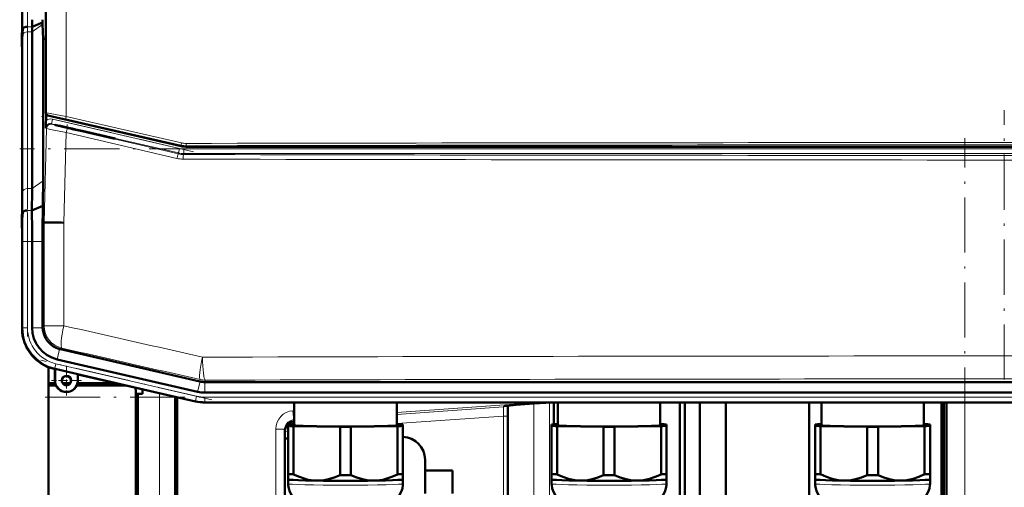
# Model space of a CAD drawing. Extents: x -1358 to 1757, y -1516 to 612.
# Tile 35 of 82: x -1225 to -1011, y 289 to 391. Entities that reach past the tile are written whole.
import ezdxf

# ---------------------------------------------------------------- set-up
doc = ezdxf.new("R2010")
doc.units = 0
doc.linetypes.add('DASHDOT', pattern=[18.5, 12, -3, 0.5, -3])

msp = doc.modelspace()

# ---------------------------------------------------------------- linework, layer by layer
at = {"color": 7, "lineweight": 50}
for p, q in [((-1219.78, 502.79), (-1219.78, 370.38)), ((-1224.98, 482.43), (-1224.98, 390.72)), ((-1220.5, 390.11), (-1220.5, 390.72)), ((-1224.78, 388.77), (-1224.95, 386.58)), ((-1222.79, 353.93), (-1222.79, 388.07)), ((-1220.5, 390.11), (-1222.78, 389.17)), ((-1220.49, 389.7), (-1220.5, 390.11)), ((-1220.41, 386.57), (-1220.49, 389.7)), ((-1219.78, 386.57), (-1220.41, 386.57)), ((-1220.41, 355.61), (-1220.41, 386.57)), ((-1224.98, 349.51), (-1224.98, 383.65)), ((-1224.98, 349.51), (-1224.98, 383.65)), ((-1219.72, 370.14), (-1219.75, 368.84)), ((-1190.35, 363.19), (-1219.39, 369.89)), ((-1214.19, 367.02), (-1215.18, 367.25)), ((-1215.18, 367.16), (-1214.19, 366.93)), ((-1214.19, 367.02), (-1214.04, 366.99)), ((-1214.19, 367.02), (-1214.19, 366.93)), ((-1214.04, 366.9), (-1214.19, 366.93)), ((-1214.04, 366.99), (-1213.34, 366.83)), ((-1214.04, 366.99), (-1214.04, 366.9)), ((-1213.34, 366.74), (-1214.04, 366.9)), ((-1213.34, 366.83), (-1211.92, 366.5)), ((-1213.34, 366.83), (-1213.34, 366.74)), ((-1211.92, 366.41), (-1213.34, 366.74)), ((-1204.67, 364.83), (-1211.92, 366.5)), ((-1211.92, 366.5), (-1211.92, 366.41)), ((-1211.92, 366.41), (-1205.06, 364.83)), ((-1205.06, 364.83), (-1204.67, 364.83)), ((-1189.23, 363.06), (-833.01, 363.06)), ((-1220.45, 350.16), (-1222.83, 349.17)), ((-1220.48, 348.39), (-1220.45, 350.16)), ((-1224.83, 348.77), (-1225, 346.58)), ((-1220.51, 346.57), (-1220.48, 348.39)), ((-1220.51, 346.57), (-1220.18, 346.57)), ((-1219.83, 346.56), (-1220.18, 346.57)), ((-1224.98, 323.63), (-1224.98, 342.43)), ((-1222.79, 323.63), (-1222.79, 342.44)), ((-1220.5, 323.81), (-1220.5, 342.44)), ((-1220.5, 323.81), (-1220.5, 323.63)), ((-1224.97, 323.43), (-1224.98, 323.63)), ((-1224.98, 323.43), (-1224.98, 323.52)), ((-1186.26, 311.93), (-1216.63, 318.94)), ((-1186.75, 309.69), (-1217.32, 316.75)), ((-1219.23, 315.04), (-1219.23, 309.52)), ((-1219.23, 311.53), (-1219.23, 315.04)), ((-1217.81, 314.62), (-1218, 314.67)), ((-1217.81, 314.62), (-1218, 314.67)), ((-1217.81, 314.62), (-1217.77, 314.69)), ((-1217.81, 312.12), (-1217.81, 314.62)), ((-1217.77, 312.12), (-1217.77, 314.69)), ((-1217.77, 314.69), (-1212.84, 313.55)), ((-1212.84, 313.55), (-1212.81, 313.47)), ((-1212.84, 313.55), (-1212.84, 312.12)), ((-1212.81, 312.12), (-1212.81, 313.47)), ((-1212.81, 313.47), (-1212.81, 312.12)), ((-1187.24, 307.56), (-1212.81, 313.47)), ((-1219.23, 311.03), (-1219.23, 311.53)), ((-1217.74, 311.53), (-1219.23, 311.53)), ((-1219.23, 311.03), (-1217.56, 311.03)), ((-1219.23, 245.53), (-1219.23, 311.03)), ((-1218.93, 311.53), (-1218.93, 311.03)), ((-1214.5, 311.53), (-1216.11, 311.53)), ((-1213.06, 311.03), (-1202.24, 311.03)), ((-1204.4, 311.53), (-1212.88, 311.53)), ((-1186.26, 311.93), (-1186.23, 311.92)), ((-1185.16, 311.8), (-1185.13, 311.8)), ((-1185.13, 311.8), (-837.12, 311.8)), ((-1200.23, 168.99), (-1200.23, 310.06)), ((-1198.73, 309.23), (-1200.23, 309.23)), ((-1199.73, 309.19), (-1200.23, 309.17)), ((-1200.23, 309.17), (-1200.23, 169.88)), ((-1198.73, 309.23), (-1199.73, 309.19)), ((-1199.73, 309.19), (-1199.73, 169.86)), ((-1198.73, 309.23), (-1198.73, 310.22)), ((-1185.16, 309.51), (-1164.89, 309.51)), ((-852.09, 309.51), (-1164.89, 309.51)), ((-1191.63, 147.55), (-1191.63, 308.58)), ((-1191.23, 308.48), (-1191.23, 245.68)), ((-837.1, 307.33), (-1185.16, 307.33)), ((-1165.7, 307.33), (-1165.7, 302.41)), ((-1143.4, 302.41), (-1143.4, 307.33)), ((-1119.23, 306.67), (-1119.23, 305.28)), ((-1119.23, 304.38), (-1119.23, 306.67)), ((-1113.52, 307.12), (-1111.08, 307.3)), ((-1109.23, 302.59), (-1109.23, 307.33)), ((-1108.32, 307.33), (-1108.32, 302.42)), ((-1086.02, 302.42), (-1086.02, 307.33)), ((-1081.73, 307.33), (-1081.73, 260.33)), ((-1080.67, 307.33), (-1080.67, 260.22)), ((-1077.39, 307.33), (-1077.39, 259.87)), ((-1071.73, 307.33), (-1071.73, 259.48)), ((-1053.59, 307.33), (-1053.59, 259.48)), ((-1050.95, 307.33), (-1050.95, 302.42)), ((-1028.65, 302.42), (-1028.65, 307.33)), ((-1024.79, 231.52), (-1024.79, 307.33)), ((-1024.3, 184.48), (-1024.3, 307.33)), ((-1023.73, -268.42), (-1023.73, 307.33)), ((-1119.23, 304.5), (-1119.23, 172.38)), ((-1167.05, 302.57), (-1167.05, 302.26)), ((-1167.05, 302.26), (-1167.05, 291.76)), ((-1165.7, 302.62), (-1165.86, 302.62)), ((-1143.23, 302.62), (-1143.4, 302.62)), ((-1142.05, 302.26), (-1142.05, 302.57)), ((-1142.05, 302.26), (-1142.05, 291.76)), ((-1119.23, 174.67), (-1119.23, 304.38)), ((-1109.67, 302.57), (-1109.67, 302.26)), ((-1109.67, 302.26), (-1109.67, 291.76)), ((-1108.32, 302.62), (-1108.49, 302.62)), ((-1085.86, 302.62), (-1086.02, 302.62)), ((-1084.67, 302.26), (-1084.67, 302.57)), ((-1084.67, 302.26), (-1084.67, 291.76)), ((-1052.3, 302.57), (-1052.3, 302.26)), ((-1052.3, 302.26), (-1052.3, 291.76)), ((-1050.95, 302.63), (-1051.11, 302.62)), ((-1028.48, 302.62), (-1028.65, 302.63)), ((-1027.3, 302.26), (-1027.3, 302.57)), ((-1027.3, 302.26), (-1027.3, 291.76)), ((-1167.73, 301.58), (-1167.73, 177.48)), ((-1165.86, 302.21), (-1155.73, 302.05)), ((-1165.86, 302.21), (-1165.86, 291.7)), ((-1155.73, 302.05), (-1155.73, 291.55)), ((-1153.36, 302.05), (-1143.23, 302.21)), ((-1153.36, 302.05), (-1153.36, 291.55)), ((-1143.23, 302.21), (-1143.23, 291.7)), ((-1108.49, 302.21), (-1098.36, 302.06)), ((-1108.49, 302.21), (-1108.49, 291.7)), ((-1098.36, 302.06), (-1098.36, 291.55)), ((-1095.99, 302.06), (-1085.86, 302.21)), ((-1095.99, 302.06), (-1095.99, 291.55)), ((-1085.86, 302.21), (-1085.86, 291.7)), ((-1051.11, 302.21), (-1040.98, 302.06)), ((-1051.11, 302.21), (-1051.11, 291.71)), ((-1040.98, 302.06), (-1040.98, 291.55)), ((-1038.61, 302.06), (-1028.48, 302.21)), ((-1038.61, 302.06), (-1038.61, 291.55)), ((-1028.48, 302.21), (-1028.48, 291.71)), ((-1167.73, 287.53), (-1167.73, 299.53)), ((-1167.05, 299.53), (-1167.73, 299.53)), ((-1137.23, 294.88), (-1137.23, 287.56)), ((-1167.05, 291.76), (-1167.05, 290.61)), ((-1142.05, 290.61), (-1142.05, 291.76)), ((-1137.23, 292.53), (-1131.23, 292.53)), ((-1131.23, 292.53), (-1131.23, 287.53)), ((-1109.67, 291.76), (-1109.67, 290.61)), ((-1084.67, 290.61), (-1084.67, 291.76)), ((-1052.3, 291.76), (-1052.3, 290.61)), ((-1027.3, 290.61), (-1027.3, 291.76)), ((-1167.05, 290.61), (-1167.05, 289.66)), ((-1167.04, 290.6), (-1167.05, 290.61)), ((-1142.05, 289.66), (-1142.05, 290.61)), ((-1142.05, 290.6), (-1142.05, 290.61)), ((-1109.67, 290.61), (-1109.67, 289.66)), ((-1109.67, 290.6), (-1109.67, 290.61)), ((-1084.68, 290.6), (-1084.67, 290.61)), ((-1084.67, 289.66), (-1084.67, 290.61)), ((-1052.3, 290.61), (-1052.3, 289.66)), ((-1052.29, 290.6), (-1052.3, 290.61)), ((-1027.3, 289.66), (-1027.3, 290.61)), ((-1027.3, 290.6), (-1027.3, 290.61))]:
    msp.add_line(p, q, dxfattribs=at)
at = {"color": 7, "lineweight": 18}
for p, q in [((-1219.7, 370.44), (-1219.7, 502.73)), ((-1215.4, 503.55), (-1215.4, 369.62)), ((-1222.79, 388.07), (-1223.79, 388.07)), ((-1223.79, 353.93), (-1223.79, 388.07)), ((-1222.78, 389.17), (-1223.78, 389.17)), ((-1220.49, 389.7), (-1222.79, 388.07)), ((-1225, 386.58), (-1224.95, 386.58)), ((-1224.79, 353.24), (-1224.79, 387.39)), ((-1219.78, 370.38), (-1219.7, 370.44)), ((-1219.32, 369.95), (-1219.39, 369.89)), ((-1218.32, 369.05), (-1218.54, 368.07)), ((-1218.32, 369.05), (-1190.66, 362.66)), ((-1190.33, 363.4), (-1215.44, 369.14)), ((-1215.4, 369.62), (-1190.28, 363.88)), ((-1220.18, 346.57), (-1219.64, 367.01)), ((-1219.64, 367.01), (-1219.77, 367.13)), ((-1190.88, 361.69), (-1218.54, 368.07)), ((-1218.54, 368.07), (-1218.42, 367.96)), ((-1215.18, 367.25), (-1215.18, 367.16)), ((-1215, 367.1), (-1190.91, 361.48)), ((-1215.36, 366.13), (-1215.88, 346.51)), ((-1191.25, 360.51), (-1215.36, 366.13)), ((-1190.66, 362.66), (-1190.88, 361.69)), ((-1190.33, 363.4), (-1190.35, 363.19)), ((-1189.76, 362.56), (-1189.76, 361.56)), ((-1189.76, 362.56), (-832.49, 362.56)), ((-1189.21, 363.27), (-1189.23, 363.06)), ((-1190.88, 361.69), (-1190.91, 361.48)), ((-1189.78, 361.35), (-1189.76, 361.56)), ((-832.49, 361.56), (-1189.76, 361.56)), ((-1222.79, 353.93), (-1223.79, 353.93)), ((-1220.41, 355.61), (-1222.79, 353.93)), ((-1222.83, 349.17), (-1223.83, 349.17)), ((-1220.18, 324.07), (-1220.18, 346.57)), ((-1215.88, 346.51), (-1215.88, 324.07)), ((-1224.79, 342.44), (-1224.98, 342.44)), ((-1224.79, 342.44), (-1223.79, 342.44)), ((-1224.79, 323.58), (-1224.79, 342.44)), ((-1222.79, 342.44), (-1223.79, 342.44)), ((-1223.79, 323.58), (-1223.79, 342.44)), ((-1220.5, 342.44), (-1222.79, 342.44)), ((-1220.18, 324.07), (-1220.5, 323.81)), ((-1220.18, 324.07), (-1215.88, 324.07)), ((-1224.98, 323.43), (-1224.79, 323.58)), ((-1223.79, 323.58), (-1224.79, 323.58)), ((-1220.5, 323.63), (-1222.79, 323.63)), ((-1216.8, 318.98), (-1217.32, 316.75)), ((-1216.63, 318.94), (-1216.31, 319.2)), ((-1217.82, 314.81), (-1217.6, 315.79)), ((-1186.97, 308.72), (-1217.6, 315.79)), ((-1217.82, 314.81), (-1218, 314.67)), ((-1187.2, 307.74), (-1217.82, 314.81)), ((-1217.77, 312.12), (-1217.81, 312.12)), ((-1212.84, 312.12), (-1212.81, 312.12)), ((-1186.23, 311.92), (-1186.75, 309.69)), ((-1186.21, 312.35), (-1186.26, 311.93)), ((-1185.16, 311.8), (-1185.16, 309.51)), ((-1185.13, 311.8), (-1185.08, 312.23)), ((-1195.04, 159.51), (-1195.04, 309.37)), ((-1187.2, 307.74), (-1186.97, 308.72)), ((-1187.2, 307.74), (-1187.24, 307.56)), ((-1185.16, 308.51), (-837.1, 308.51)), ((-1185.16, 307.51), (-1185.16, 308.51)), ((-1185.16, 307.51), (-837.1, 307.51)), ((-1185.16, 307.51), (-1185.16, 307.33)), ((-1143.4, 305.16), (-1112.78, 307.33)), ((-1143.4, 307.17), (-1141.11, 307.33)), ((-1120.16, 306.56), (-1120.16, 306.38)), ((-1113.54, 307.12), (-1113.54, 257.05)), ((-1111.08, 307.3), (-1113.52, 307.12)), ((-1111.08, 307.33), (-1111.08, 307.3)), ((-1110.17, 307.33), (-1110.17, 258.37)), ((-1019.73, -268.42), (-1019.73, 307.33)), ((-1166, 305.57), (-1165.7, 305.59)), ((-1143.4, 304.75), (-1120.16, 306.38)), ((-1120.14, 304.98), (-1120.16, 304.38)), ((-1165.87, 303.57), (-1165.7, 303.58)), ((-1165.87, 303.18), (-1165.87, 303.57)), ((-1165.87, 303.18), (-1165.7, 303.19)), ((-1143.4, 302.76), (-1120.16, 304.38)), ((-1120.16, 304.38), (-1120.16, 174.67)), ((-1120.16, 304.38), (-1119.23, 304.38)), ((-1169.72, 301.58), (-1167.73, 301.58)), ((-1169.72, 177.48), (-1169.72, 301.58)), ((-1167.73, 301.06), (-1167.05, 301.1))]:
    msp.add_line(p, q, dxfattribs=at)
at = {"color": 7, "linetype": 'DASHDOT', "lineweight": 18}
for p, q in [((-1223.79, 381.55), (-1223.79, 491.61)), ((-1011.13, 312.33), (-1011.13, 371.02)), ((-1187.64, 361.97), (-1221.34, 369.75)), ((-1019.73, -326), (-1019.73, 364.9)), ((-796.77, 362.56), (-1225.49, 362.56)), ((-1223.79, 344.32), (-1223.79, 321.69)), ((-1183.65, 307.95), (-1220.91, 316.55)), ((-1219.96, 308.51), (-802.29, 308.51))]:
    msp.add_line(p, q, dxfattribs=at)
at = {"color": 7, "linetype": 'DASHDOT', "lineweight": 18, "ltscale": 0.019753}
msp.add_line((-1215.18, 367.1), (-1215.18, 367.89), dxfattribs=at)
at = {"color": 7, "linetype": 'DASHDOT', "lineweight": 18, "ltscale": 0.1625}
for p, q in [((-1215.31, 315.37), (-1215.31, 308.87)), ((-1212.06, 312.12), (-1218.56, 312.12))]:
    msp.add_line(p, q, dxfattribs=at)
at = {"color": 7, "linetype": 'DASHDOT', "lineweight": 18, "ltscale": 0.160231}
msp.add_line((-1215.31, 315.33), (-1215.31, 308.92), dxfattribs=at)
at = {"color": 7, "linetype": 'DASHDOT', "lineweight": 18, "ltscale": 0.160233}
msp.add_line((-1212.1, 312.12), (-1218.51, 312.12), dxfattribs=at)
at = {"color": 7, "lineweight": 18}
for points in [[(-1219.7, 370.44), (-1219.7, 370.44), (-1219.69, 370.44), (-1219.59, 370.43), (-1218.84, 370.3), (-1215.4, 369.62)], [(-1215.44, 369.14), (-1217.74, 369.65), (-1219.12, 369.93), (-1219.29, 369.95), (-1219.31, 369.95), (-1219.31, 369.95), (-1219.32, 369.95)], [(-1215.36, 366.13), (-1218.8, 366.81), (-1219.59, 366.99), (-1219.63, 367.01), (-1219.64, 367.01)], [(-1218.42, 367.96), (-1218.41, 367.96), (-1218.4, 367.95), (-1218.28, 367.91), (-1216.6, 367.48), (-1215, 367.1)], [(-1113.52, 307.12), (-1117.43, 306.83), (-1119.88, 306.61), (-1120.09, 306.58), (-1120.15, 306.57), (-1120.15, 306.57), (-1120.15, 306.56), (-1120.16, 306.56)], [(-1120.14, 306.3), (-1120.13, 305.68), (-1120.14, 304.98)]]:
    msp.add_lwpolyline(points, dxfattribs=at)
at = {"color": 7, "lineweight": 50}
for points in [[(-1217.78, 367.81), (-1217.78, 367.81), (-1217.77, 367.8), (-1217.73, 367.79), (-1217.34, 367.68), (-1215.18, 367.16)], [(-1215.18, 367.25), (-1216.63, 367.58), (-1217.59, 367.78), (-1217.76, 367.81), (-1217.77, 367.81), (-1217.78, 367.81), (-1217.78, 367.81), (-1217.78, 367.81)], [(-1120, 306.59), (-1117.43, 306.83), (-1113.52, 307.12)], [(-1167.73, 301.16), (-1167.7, 301.45), (-1167.64, 301.73), (-1167.41, 302.23), (-1167.21, 302.51), (-1166.98, 302.73)], [(-1160.8, 290.33), (-1161.42, 290.36), (-1162.04, 290.43), (-1162.69, 290.54), (-1163.34, 290.71), (-1164.6, 291.13), (-1165.86, 291.7)], [(-1155.73, 291.55), (-1156.99, 291.02), (-1158.25, 290.63), (-1158.9, 290.49), (-1159.55, 290.39), (-1160.17, 290.34), (-1160.8, 290.33)], [(-1148.3, 290.33), (-1148.92, 290.34), (-1149.54, 290.39), (-1150.19, 290.49), (-1150.84, 290.63), (-1152.1, 291.02), (-1153.36, 291.55)], [(-1143.23, 291.7), (-1144.49, 291.13), (-1145.75, 290.71), (-1146.4, 290.54), (-1147.05, 290.43), (-1147.67, 290.36), (-1148.3, 290.33)], [(-1103.42, 290.33), (-1104.04, 290.36), (-1104.66, 290.43), (-1105.32, 290.55), (-1105.97, 290.71), (-1107.23, 291.13), (-1108.49, 291.7)], [(-1098.36, 291.55), (-1099.62, 291.02), (-1100.88, 290.63), (-1101.52, 290.49), (-1102.18, 290.39), (-1102.8, 290.34), (-1103.42, 290.33)], [(-1090.92, 290.33), (-1091.55, 290.34), (-1092.17, 290.39), (-1092.82, 290.49), (-1093.47, 290.63), (-1094.73, 291.02), (-1095.99, 291.55)], [(-1085.86, 291.7), (-1087.12, 291.13), (-1088.38, 290.71), (-1089.03, 290.55), (-1089.68, 290.43), (-1090.3, 290.36), (-1090.92, 290.33)], [(-1046.05, 290.33), (-1046.67, 290.36), (-1047.29, 290.43), (-1047.94, 290.55), (-1048.59, 290.71), (-1049.85, 291.14), (-1051.11, 291.71)], [(-1040.98, 291.55), (-1042.24, 291.02), (-1043.5, 290.63), (-1044.15, 290.49), (-1044.8, 290.39), (-1045.42, 290.34), (-1046.05, 290.33)], [(-1033.55, 290.33), (-1034.17, 290.34), (-1034.8, 290.39), (-1035.45, 290.49), (-1036.09, 290.63), (-1037.35, 291.02), (-1038.61, 291.55)], [(-1028.48, 291.71), (-1029.74, 291.14), (-1031, 290.71), (-1031.65, 290.55), (-1032.31, 290.43), (-1032.93, 290.36), (-1033.55, 290.33)], [(-1154.55, 285.2), (-1159.62, 285.25), (-1162.02, 285.32), (-1163.09, 285.4), (-1163.86, 285.54), (-1164.55, 285.79), (-1165.22, 286.17), (-1165.8, 286.65), (-1166.29, 287.24), (-1166.66, 287.89), (-1166.91, 288.61), (-1167.03, 289.36), (-1167.05, 289.66)], [(-1154.55, 285.2), (-1149.47, 285.25), (-1147.07, 285.32), (-1146, 285.4), (-1145.23, 285.54), (-1144.54, 285.79), (-1143.88, 286.17), (-1143.29, 286.65), (-1142.8, 287.24), (-1142.43, 287.89), (-1142.18, 288.61), (-1142.06, 289.36), (-1142.05, 289.66)], [(-1097.17, 285.2), (-1102.25, 285.25), (-1104.65, 285.32), (-1105.72, 285.4), (-1106.48, 285.54), (-1107.18, 285.79), (-1107.84, 286.17), (-1108.43, 286.66), (-1108.91, 287.24), (-1109.29, 287.9), (-1109.54, 288.61), (-1109.66, 289.36), (-1109.67, 289.66)], [(-1097.17, 285.2), (-1092.1, 285.25), (-1089.7, 285.32), (-1088.62, 285.4), (-1087.86, 285.54), (-1087.17, 285.79), (-1086.5, 286.17), (-1085.92, 286.66), (-1085.43, 287.24), (-1085.06, 287.9), (-1084.8, 288.61), (-1084.68, 289.36), (-1084.67, 289.66)], [(-1039.8, 285.21), (-1044.87, 285.25), (-1047.27, 285.32), (-1048.35, 285.4), (-1049.11, 285.54), (-1049.8, 285.79), (-1050.47, 286.17), (-1051.05, 286.66), (-1051.54, 287.24), (-1051.91, 287.9), (-1052.17, 288.61), (-1052.29, 289.36), (-1052.3, 289.66)], [(-1039.8, 285.21), (-1034.72, 285.25), (-1032.32, 285.32), (-1031.25, 285.4), (-1030.49, 285.54), (-1029.79, 285.79), (-1029.13, 286.17), (-1028.54, 286.66), (-1028.06, 287.24), (-1027.68, 287.9), (-1027.43, 288.61), (-1027.31, 289.36), (-1027.3, 289.66)]]:
    msp.add_lwpolyline(points, dxfattribs=at)
for radius in [1.03, 1]:
    msp.add_circle((-1215.31, 312.12), radius, dxfattribs=at)
for centre, radius, start, end in [((-1572.05, 390.63), 347.08, 359.3309, 0.0147), ((-867.24, 390.64), 357.73, 179.9872, 180.6507), ((-1087.99, 390.69), 134.8, 179.9876, 180.6479), ((-1142.97, 387.98), 79.83, 179.1476, 179.9359), ((-1432.34, 383.4), 207.36, 0.0695, 0.8788), ((-1012.55, 383.4), 212.42, 179.1438, 179.9337), ((-1219.28, 370.38), 0.5, 179.9976, 257.0022), ((-1159.25, 367.31), 60.52, 178.5511, 180.1764), ((-1189.23, 368.06), 5, 257.002, 269.998), ((-1562.57, 354.33), 339.78, 359.1293, 359.9319), ((-1611.87, 356.08), 391.47, 359.1331, 359.9319), ((-1432.2, 349.76), 207.22, 359.1215, 359.9313), ((-1793.03, 342.57), 570.24, 359.9861, 0.6624), ((-1572.56, 342.52), 347.59, 359.9857, 0.6685), ((-1912.99, 342.46), 692.48, 359.99805, 0.34054), ((-1200.38, 1553.31), 1206.9, 269.07649, 269.26401), ((-1215.98, 323.43), 8.99, 179.9916, 257.0084), ((-1215.73, 323.63), 7.06, 179.9966, 257.0032), ((-1215.5, 323.82), 5, 182.1029, 254.9076), ((-1215.31, 312.12), 2.5, 180, 360), ((-1215.31, 312.12), 2.47, 180, 0), ((-1215.31, 312.12), 1, 141.2591, 270), ((-1215.31, 312.12), 2.5, 270, 360), ((-1201.21, 310.07), 0.987, 359.7525, 32.7384), ((-1185.16, 316.58), 7.06, 257.0007, 269.9996), ((-1185.16, 316.58), 9.25, 257.0008, 269.9996), ((-1185.16, 316.58), 9.25, 257.0008, 269.9996), ((-1111.23, 309.29), 2, 274.0881, 281.1306), ((-1165.7, 301.16), 2.03, 129.2225, 179.8948), ((-1165.7, 301.17), 2.02, 94.7599, 129.3411), ((-1142.23, 294.88), 5, 0, 87.9275)]:
    msp.add_arc(centre, radius, start, end, dxfattribs=at)
at = {"color": 7, "lineweight": 18}
for centre, radius, start, end in [((-1053.31, 390.69), 171.48, 179.9885, 180.6411), ((-1087.62, 390.69), 136.17, 179.9884, 180.642), ((-1123.52, 387.27), 101.27, 179.1557, 179.937), ((-1143.35, 387.98), 80.44, 179.1546, 179.9369), ((-1218.77, 367.1), 2, 76.9951, 119.3366), ((-1218.77, 367.1), 0.999, 76.9181, 178.54), ((-1189.76, 366.56), 4, 257.0047, 269.9953), ((-1189.22, 368.27), 5, 257.1098, 270.1116), ((-1189.28, 368.26), 4.49, 257.1108, 270.1395), ((-1011.12, -83421.99), 83785.95, 89.8781793, 90.1218189), ((-1011.12, -83365.09), 83728.55, 89.8781383, 90.1218667), ((-1189.89, 366.34), 5.99, 256.8712, 269.8909), ((-1189.77, 366.35), 5, 256.8528, 269.8509), ((-1011.13, 84172.73), 83812.57, 269.8777849, 270.1222169), ((-1011.13, 84059.2), 83698.04, 269.877703, 270.1222989), ((-1562.93, 354.33), 339.14, 359.1277, 359.9317), ((-1543.04, 353.62), 318.25, 359.1257, 359.9316), ((-1758.77, 342.57), 533.98, 359.9859, 0.6653), ((-1792.9, 342.57), 569.11, 359.986, 0.6637), ((-1215.18, 324.07), 5, 180.0358, 256.9642), ((-13920.79, -55816.37), 57560.09, 77.2175972, 77.2484218), ((-1215.8, 323.58), 8.99, 179.9996, 257.0003), ((-1215.8, 323.58), 7.99, 179.9916, 257.0084), ((-13882.26, -55458.3), 57197.52, 77.175311, 77.206239), ((-1011.13, -55712.07), 56029.56, 89.821502, 90.178496), ((-1185.08, 317.23), 5, 257.0045, 269.8157), ((-1011.13, -55336.82), 55649.31, 89.820894, 90.179104), ((-1185.16, 316.56), 8.05, 256.9878, 270.0122), ((-1185.16, 316.58), 9.06, 257.0008, 269.9996), ((-1111.23, 309.29), 2, 274.0674, 281.114), ((-1165.71, 301.58), 4, 94.071, 179.9811), ((-1165.73, 301.58), 2, 98.025, 166.8747), ((-1165.73, 301.58), 1.99, 94.0348, 98.024), ((-1165.72, 301.58), 2, 166.8753, 179.9945)]:
    msp.add_arc(centre, radius, start, end, dxfattribs=at)
for centre, major_axis, ratio, start_param, end_param in [((-1223.79, 387.36), (-1, 0), 0.707107, 4.712389, 6.248279), ((-1219.2, 370.44), (-0.311, 0.391), 0.999751, 0.898966, 2.242627), ((-1215.33, 369.62), (-0.111, -0.487), 0.135841, 4.743398, 6.265569), ((-1218.64, 366.98), (-0.682, -0.732), 0.99939, 3.664878, 5.435811), ((-1215.22, 366.13), (-0.227, -0.974), 0.135666, 3.159209, 4.744041), ((-1190.22, 363.88), (-0.111, -0.487), 0.119115, 4.739619, 6.265607), ((-1189.21, 363.77), (0.001, -0.5), 0.121453, 4.71213, 6.265602), ((-1191.13, 360.51), (-0.227, -0.974), 0.119647, 3.159172, 4.74027), ((-1189.76, 366.56), (4.97, -0.57), 0.999846, 4.59896, 4.825818), ((-1189.78, 360.35), (0, -1), 0.121885, 3.159177, 4.71265), ((-1223.79, 353.22), (-1, 0), 0.707107, 4.712389, 6.248279), ((-1215.18, 324.07), (-1.11, -4.88), 0.136195, 4.743306, 6.256759), ((-1185.08, 317.22), (-1.11, -4.88), 0.116076, 4.738807, 6.256827), ((-1185.08, 317.22), (0.02, -5), 0.119003, 4.712015, 6.256818), ((-1185.08, 317.22), (-4.97, 0.57), 0.999653, 1.681064, 1.684203), ((-1120.23, 307.38), (1, 0), 0.999921, 4.783072, 5.459778), ((-1120.23, 307.56), (-1, 0), 0.999921, 1.64148, 1.834625), ((-1166.01, 305.57), (-0.14, 2), 0.005223, 3.15415, 4.71202), ((-1120.21, 304.84), (-0.05, -1.54), 0.039251, 2.826614, 3.13116), ((-1154.55, 289.66), (12.5, 0), 0.026177, 3.141593, 6.283185), ((-1097.17, 289.66), (12.5, 0), 0.026177, 3.141593, 6.283185), ((-1039.8, 289.66), (12.5, 0), 0.026177, 3.141593, 6.283185)]:
    msp.add_ellipse(centre, major_axis=major_axis, ratio=ratio, start_param=start_param, end_param=end_param, dxfattribs=at)
at = {"color": 7, "lineweight": 50}
for centre, major_axis, ratio, start_param, end_param in [((-1223.78, 388.75), (1, 0), 0.414343, 1.573592, 3.109513), ((-1223.83, 348.75), (1, 0), 0.414186, 1.573647, 3.10953), ((-1215.5, 323.81), (3.11, -3.91), 0.999441, 5.34848, 5.384068), ((-1185.13, 316.8), (4.97, -0.57), 0.999653, 4.604077, 4.820701), ((-1154.55, 302.41), (13.8, 0), 0.026177, 2.531934, 2.704054), ((-1154.55, 302.41), (13.8, 0), 0.026177, 3.579132, 3.751251), ((-1154.55, 302.41), (11.15, 0), 0.026177, 3.141593, 6.283185), ((-1154.55, 302.41), (13.8, 0), 0.026177, 0.437539, 0.609658), ((-1154.55, 302.41), (13.8, 0), 0.026177, 5.673527, 5.845646), ((-1097.17, 302.42), (13.8, 0), 0.026177, 2.531934, 2.704054), ((-1097.17, 302.42), (13.8, 0), 0.026177, 3.579132, 3.751251), ((-1097.17, 302.42), (11.15, 0), 0.026177, 3.141593, 6.283185), ((-1097.17, 302.42), (13.8, 0), 0.026177, 0.437539, 0.609658), ((-1097.17, 302.42), (13.8, 0), 0.026177, 5.673527, 5.845646), ((-1039.8, 302.42), (13.8, 0), 0.026177, 2.531934, 2.704054), ((-1039.8, 302.42), (13.8, 0), 0.026177, 3.579132, 3.751251), ((-1039.8, 302.42), (11.15, 0), 0.026177, 3.141593, 6.283185), ((-1039.8, 302.42), (13.8, 0), 0.026177, 0.437539, 0.609658), ((-1039.8, 302.42), (13.8, 0), 0.026177, 5.673527, 5.845646), ((-1154.55, 302.41), (13.8, 0), 0.026177, 4.626329, 4.798449), ((-1097.17, 302.42), (13.8, 0), 0.026177, 4.626329, 4.798449), ((-1039.8, 302.42), (13.8, 0), 0.026177, 4.626329, 4.798449), ((-1154.55, 291.91), (-13.8, 0), 0.026177, 0.437539, 0.609658), ((-1154.55, 291.91), (-13.8, 0), 0.026177, 1.484737, 1.656856), ((-1154.55, 291.91), (-13.8, 0), 0.026177, 2.531934, 2.704054), ((-1097.17, 291.91), (-13.8, 0), 0.026177, 0.437539, 0.609658), ((-1097.17, 291.91), (-13.8, 0), 0.026177, 1.484737, 1.656856), ((-1097.17, 291.91), (-13.8, 0), 0.026177, 2.531934, 2.704054), ((-1039.8, 291.91), (-13.8, 0), 0.026177, 0.437539, 0.609658), ((-1039.8, 291.91), (-13.8, 0), 0.026177, 1.484737, 1.656856), ((-1039.8, 291.91), (-13.8, 0), 0.026177, 2.531934, 2.704054), ((-1154.55, 290.61), (12.5, 0), 0.026177, 3.167782, 6.256996), ((-1097.17, 290.61), (12.5, 0), 0.026177, 3.167782, 6.256996), ((-1039.8, 290.61), (12.5, 0), 0.026177, 3.167782, 6.256996)]:
    msp.add_ellipse(centre, major_axis=major_axis, ratio=ratio, start_param=start_param, end_param=end_param, dxfattribs=at)

doc.saveas('drawing.dxf')
